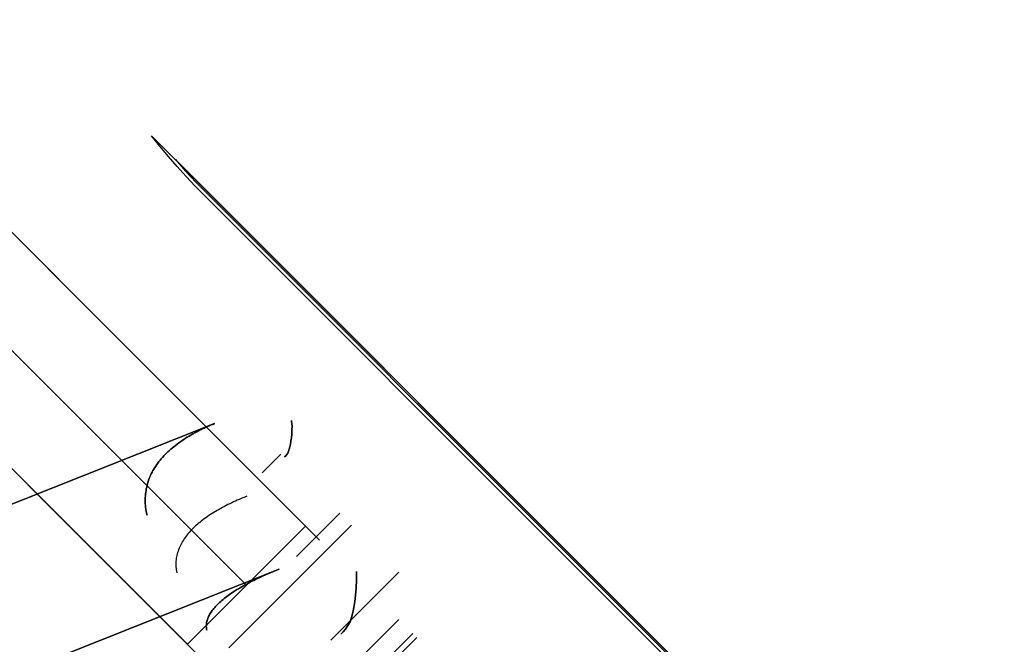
# Model space of a CAD drawing. Header units: millimetres. Extents: x -1690 to 192, y -898 to 54.
# Tile 237 of 256: x 127.46 to 136.31, y 5.27 to 10.88. Entities that reach past the tile are written whole.
import ezdxf

# ---------------------------------------------------------------- set-up
doc = ezdxf.new("R2010")
doc.units = ezdxf.units.MM
doc.header["$MEASUREMENT"] = 0
doc.layers.add('OVIDIO 186x93x72h', color=7, linetype='Continuous')

msp = doc.modelspace()

# ---------------------------------------------------------------- linework, layer by layer
at = {"layer": 'OVIDIO 186x93x72h', "extrusion": (-0.265507, 0.881208, -0.391124)}
for points in [[(-171.9453, 657.2521), (-126.3256, 598.032)], [(-126.3256, 598.032), (-171.9453, 657.2521)]]:
    msp.add_lwpolyline(points, dxfattribs=at)
at = {"layer": 'OVIDIO 186x93x72h', "extrusion": (-0.202852, -0.108979, 0.973126)}
for points in [[(41.4568, 164.8137), (41.4568, 325.4695)], [(41.4568, 325.4695), (41.4568, 164.8137)], [(41.7523, 325.4695), (41.7523, 164.8137)], [(42.0477, 325.4695), (42.0477, 164.8137)], [(42.0477, 164.8137), (42.0477, 325.4695)]]:
    msp.add_lwpolyline(points, dxfattribs=at)
at = {"layer": 'OVIDIO 186x93x72h', "extrusion": (-0.265352, 0.881274, -0.39108)}
for points in [[(-168.6492, 646.4297), (-124.3363, 588.8746)], [(-159.0074, 607.9249), (-117.1397, 553.5456)]]:
    msp.add_lwpolyline(points, dxfattribs=at)
at = {"layer": 'OVIDIO 186x93x72h', "extrusion": (-0.26556, 0.881185, -0.391139)}
for points in [[(-126.3484, 596.5921), (-172.6687, 656.7104)], [(-172.6687, 656.7104), (-126.3484, 596.5921)]]:
    msp.add_lwpolyline(points, dxfattribs=at)
at = {"layer": 'OVIDIO 186x93x72h', "extrusion": (-0.265352, 0.881275, -0.391079)}
for points in [[(-168.859, 654.3918), (-126.4753, 599.3423)], [(-126.4753, 599.3423), (-168.859, 654.3918)], [(-126.6541, 599.2043), (-169.0379, 654.254)], [(-169.0379, 654.254), (-126.6541, 599.2043)]]:
    msp.add_lwpolyline(points, dxfattribs=at)
at = {"layer": 'OVIDIO 186x93x72h', "extrusion": (-0.235702, -0.235702, 0.942809)}
for points in [[(95.6697, 268.8696), (95.6697, 377.9474)], [(96.6184, 377.9474), (96.6184, 268.8696)], [(94.3687, 365.6213), (94.3687, 260.2133)], [(98.5158, 268.8696), (98.5158, 377.9474)], [(99.4644, 377.9474), (99.4644, 268.8696)], [(93.592, 362.6119), (93.592, 258.0715)]]:
    msp.add_lwpolyline(points, dxfattribs=at)
at = {"layer": 'OVIDIO 186x93x72h', "extrusion": (-0.202866, -0.108989, 0.973122)}
for points in [[(42.4576, 251.4806), (42.4576, 308.8617)], [(42.4576, 308.8617), (42.4576, 251.4806)], [(43.1705, 251.4806), (43.1705, 308.8617)]]:
    msp.add_lwpolyline(points, dxfattribs=at)
at = {"layer": 'OVIDIO 186x93x72h', "extrusion": (-0.202863, -0.108986, 0.973123)}
for points in [[(43.8832, 251.4777), (43.8832, 308.8588)], [(43.8832, 308.8588), (43.8832, 251.4777)]]:
    msp.add_lwpolyline(points, dxfattribs=at)
at = {"layer": 'OVIDIO 186x93x72h', "extrusion": (-0.108979, -0.202852, 0.973126)}
for points in [[(144.8035, 270.7321), (144.8035, 110.0763)], [(144.8035, 110.0763), (144.8035, 270.7321)], [(145.099, 270.7321), (145.099, 110.0763)], [(145.3945, 110.0763), (145.3945, 270.7321)], [(145.3945, 270.7321), (145.3945, 110.0763)]]:
    msp.add_lwpolyline(points, dxfattribs=at)
at = {"layer": 'OVIDIO 186x93x72h', "extrusion": (0.881274, -0.265352, -0.39108)}
msp.add_lwpolyline([(31.6442, 615.7907), (73.5119, 670.1699)], dxfattribs=at)
at = {"layer": 'OVIDIO 186x93x72h', "extrusion": (-0.046296, -0.021464, 0.998697)}
for points in [[(39.9076, 79.4666), (39.9076, 179.9778)], [(41.3938, 78.4984), (41.3938, 179.8028)]]:
    msp.add_lwpolyline(points, dxfattribs=at)
at = {"layer": 'OVIDIO 186x93x72h', "extrusion": (0.999884, 0.000231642, -0.015217)}
for points in [[(17.0512, -0.8045), (6.9474, 662.86)], [(6.9474, 662.86), (17.0512, -0.8045)], [(7.5346, -0.6985), (0.0773, 489.1334)]]:
    msp.add_lwpolyline(points, dxfattribs=at)
at = {"layer": 'OVIDIO 186x93x72h', "extrusion": (0.000231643, 0.999884, 0.015217)}
for points in [[(-120.7614, -2.872), (-130.8647, 660.7619)], [(-130.8647, 660.7619), (-120.7614, -2.872)]]:
    msp.add_lwpolyline(points, dxfattribs=at)
at = {"layer": 'OVIDIO 186x93x72h', "extrusion": (0.000231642, 0.999884, 0.015217)}
for points in [[(-129.2771, 660.7861), (-119.1735, -2.8668)], [(-130.7769, 660.7632), (-120.6736, -2.8678)], [(-127.7323, -2.7578), (-135.1896, 487.0753)]]:
    msp.add_lwpolyline(points, dxfattribs=at)
at = {"layer": 'OVIDIO 186x93x72h'}
for points in [[(130.028, 6.3309), (120.7652, 15.5937)], [(120.7652, 15.5937), (130.028, 6.3309)], [(120.2349, 15.0634), (129.4977, 5.8006)], [(128.9673, 5.2702), (119.7045, 14.533)], [(119.7045, 14.533), (128.9673, 5.2702)], [(128.6454, 9.8349), (147.8155, -9.3353)], [(147.6021, -9.1219), (128.8588, 9.6214)], [(129.8057, 6.9775), (129.6389, 6.8107)], [(129.6389, 6.8107), (129.8057, 6.9775)], [(129.9474, 6.0588), (130.3359, 6.4473)], [(128.9673, 5.2702), (130.028, 6.3309)], [(130.028, 6.3309), (128.9673, 5.2702)], [(129.3396, 5.239), (130.4419, 6.3412)], [(130.2559, 5.3069), (130.8661, 5.9171)], [(130.8661, 5.9171), (130.2559, 5.3069)], [(130.9923, 5.3665), (129.9317, 4.3059)], [(129.9673, 4.2702), (131.028, 5.3309)]]:
    msp.add_lwpolyline(points, dxfattribs=at)
at = {"layer": 'OVIDIO 186x93x72h', "extrusion": (0.999884, 0.000231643, -0.015217)}
for points in [[(15.5657, -0.7884), (5.4625, 662.8374)], [(5.4625, 662.8374), (15.5657, -0.7884)], [(4.4021, 662.8212), (14.5053, -0.8045)], [(14.5053, -0.8045), (4.4021, 662.8212)]]:
    msp.add_lwpolyline(points, dxfattribs=at)
at = {"layer": 'OVIDIO 186x93x72h', "extrusion": (-0.021464, -0.046296, 0.998697)}
for points in [[(141.8248, 11.4438), (141.8248, 112.7465)], [(143.3107, 12.4076), (143.3107, 112.9207)]]:
    msp.add_lwpolyline(points, dxfattribs=at)
at = {"layer": 'OVIDIO 186x93x72h', "extrusion": (0.015219, -0.015219, 0.999768)}
for points in [[(120.7912, 15.5799), (130.1687, 6.2045)], [(119.7306, 14.5191), (129.1082, 5.1437)], [(119.7307, 14.5191), (119.7027, 14.5477), (119.6752, 14.5771), (119.6481, 14.6074), (119.6214, 14.6386), (119.5953, 14.6707), (119.5697, 14.7036), (119.5447, 14.7373), (119.5203, 14.7719), (119.4965, 14.8074), (119.4735, 14.8436), (119.4511, 14.8806), (119.4295, 14.9184), (119.4087, 14.957), (119.3888, 14.9963), (119.3697, 15.0363), (119.3514, 15.0769), (119.3342, 15.1183), (119.3178, 15.1602), (119.3025, 15.2027), (119.2882, 15.2458), (119.2749, 15.2894), (119.2627, 15.3335), (119.2516, 15.3781), (119.2415, 15.423), (119.2327, 15.4683), (119.2249, 15.5139), (119.2183, 15.5598), (119.2129, 15.6059), (119.2087, 15.6522), (119.2057, 15.6987), (119.2039, 15.7452), (119.2033, 15.7918), (119.2039, 15.8384), (119.2057, 15.885), (119.2087, 15.9314), (119.2129, 15.9777), (119.2183, 16.0239), (119.2249, 16.0698), (119.2326, 16.1154), (119.2415, 16.1607), (119.2515, 16.2056), (119.2626, 16.2502), (119.2748, 16.2942), (119.288, 16.3379), (119.3024, 16.381), (119.3177, 16.4235), (119.334, 16.4654), (119.3513, 16.5068), (119.3695, 16.5474), (119.3886, 16.5874), (119.4085, 16.6267), (119.4293, 16.6653), (119.4509, 16.7031), (119.4732, 16.7401), (119.4963, 16.7764), (119.52, 16.8118), (119.5444, 16.8464), (119.5694, 16.8802), (119.595, 16.9131), (119.6212, 16.9452), (119.6478, 16.9764), (119.6749, 17.0067), (119.7024, 17.0361), (119.7304, 17.0647)], [(119.7304, 17.0647), (119.7024, 17.0361), (119.6749, 17.0067), (119.6478, 16.9764), (119.6212, 16.9452), (119.595, 16.9131), (119.5694, 16.8802), (119.5444, 16.8464), (119.52, 16.8118), (119.4963, 16.7764), (119.4732, 16.7401), (119.4509, 16.7031), (119.4293, 16.6653), (119.4085, 16.6267), (119.3886, 16.5874), (119.3695, 16.5474), (119.3513, 16.5068), (119.334, 16.4654), (119.3177, 16.4235), (119.3024, 16.381), (119.288, 16.3379), (119.2748, 16.2942), (119.2626, 16.2502), (119.2515, 16.2056), (119.2415, 16.1607), (119.2326, 16.1154), (119.2249, 16.0698), (119.2183, 16.0239), (119.2129, 15.9777), (119.2087, 15.9314), (119.2057, 15.885), (119.2039, 15.8384), (119.2033, 15.7918), (119.2039, 15.7452), (119.2057, 15.6987), (119.2087, 15.6522), (119.2129, 15.6059), (119.2183, 15.5598), (119.2249, 15.5139), (119.2327, 15.4683), (119.2415, 15.423), (119.2516, 15.3781), (119.2627, 15.3335), (119.2749, 15.2894), (119.2882, 15.2458), (119.3025, 15.2027), (119.3178, 15.1602), (119.3342, 15.1183), (119.3514, 15.0769), (119.3697, 15.0363), (119.3888, 14.9963), (119.4087, 14.957), (119.4295, 14.9184), (119.4511, 14.8806), (119.4735, 14.8436), (119.4965, 14.8074), (119.5203, 14.7719), (119.5447, 14.7373), (119.5697, 14.7036), (119.5953, 14.6707), (119.6214, 14.6386), (119.6481, 14.6074), (119.6752, 14.5771), (119.7027, 14.5477), (119.7307, 14.5191)], [(120.7911, 16.0042), (119.7304, 17.0647)], [(119.7304, 17.0647), (120.7911, 16.0042)], [(120.4777, 15.6907), (119.7678, 16.4004)], [(120.367, 15.1556), (119.2646, 16.2577)], [(120.7911, 16.0042), (120.7865, 15.9994), (120.7819, 15.9945), (120.7774, 15.9894), (120.7729, 15.9842), (120.7686, 15.9789), (120.7643, 15.9734), (120.7602, 15.9678), (120.7561, 15.962), (120.7521, 15.9561), (120.7483, 15.9501), (120.7446, 15.9439), (120.741, 15.9376), (120.7375, 15.9312), (120.7342, 15.9246), (120.731, 15.9179), (120.728, 15.9112), (120.7251, 15.9043), (120.7224, 15.8973), (120.7198, 15.8902), (120.7174, 15.883), (120.7152, 15.8757), (120.7132, 15.8684), (120.7113, 15.861), (120.7097, 15.8535), (120.7082, 15.8459), (120.7069, 15.8383), (120.7058, 15.8307), (120.7049, 15.823), (120.7042, 15.8153), (120.7037, 15.8075), (120.7034, 15.7998), (120.7033, 15.792), (120.7034, 15.7842), (120.7037, 15.7765), (120.7042, 15.7687), (120.7049, 15.761), (120.7058, 15.7533), (120.7069, 15.7457), (120.7082, 15.7381), (120.7097, 15.7305), (120.7113, 15.7231), (120.7132, 15.7156), (120.7152, 15.7083), (120.7174, 15.701), (120.7198, 15.6938), (120.7224, 15.6867), (120.7251, 15.6798), (120.728, 15.6729), (120.731, 15.6661), (120.7342, 15.6594), (120.7375, 15.6529), (120.741, 15.6464), (120.7446, 15.6401), (120.7483, 15.634), (120.7522, 15.6279), (120.7561, 15.622), (120.7602, 15.6163), (120.7644, 15.6106), (120.7686, 15.6052), (120.773, 15.5998), (120.7774, 15.5946), (120.7819, 15.5896), (120.7865, 15.5847), (120.7912, 15.5799)], [(120.7912, 15.5799), (120.7865, 15.5847), (120.7819, 15.5896), (120.7774, 15.5946), (120.773, 15.5998), (120.7686, 15.6052), (120.7644, 15.6106), (120.7602, 15.6163), (120.7561, 15.622), (120.7522, 15.6279), (120.7483, 15.634), (120.7446, 15.6401), (120.741, 15.6464), (120.7375, 15.6529), (120.7342, 15.6594), (120.731, 15.6661), (120.728, 15.6729), (120.7251, 15.6798), (120.7224, 15.6867), (120.7198, 15.6938), (120.7174, 15.701), (120.7152, 15.7083), (120.7132, 15.7156), (120.7113, 15.7231), (120.7097, 15.7305), (120.7082, 15.7381), (120.7069, 15.7457), (120.7058, 15.7533), (120.7049, 15.761), (120.7042, 15.7687), (120.7037, 15.7765), (120.7034, 15.7842), (120.7033, 15.792), (120.7034, 15.7998), (120.7037, 15.8075), (120.7042, 15.8153), (120.7049, 15.823), (120.7058, 15.8307), (120.7069, 15.8383), (120.7082, 15.8459), (120.7097, 15.8535), (120.7113, 15.861), (120.7132, 15.8684), (120.7152, 15.8757), (120.7174, 15.883), (120.7198, 15.8902), (120.7224, 15.8973), (120.7251, 15.9043), (120.728, 15.9112), (120.731, 15.9179), (120.7342, 15.9246), (120.7375, 15.9312), (120.741, 15.9376), (120.7446, 15.9439), (120.7483, 15.9501), (120.7521, 15.9561), (120.7561, 15.962), (120.7602, 15.9678), (120.7643, 15.9734), (120.7686, 15.9789), (120.7729, 15.9842), (120.7774, 15.9894), (120.7819, 15.9945), (120.7865, 15.9994), (120.7911, 16.0042)], [(120.7912, 15.5799), (121.0439, 15.3273)], [(121.0439, 15.3273), (120.7912, 15.5799)]]:
    msp.add_lwpolyline(points, dxfattribs=at)
at = {"layer": 'OVIDIO 186x93x72h', "extrusion": (-0.386908, 0.871231, -0.302091)}
for points in [[(-121.6768, 619.3785), (-121.679, 619.3964), (-121.6807, 619.4143), (-121.682, 619.4324), (-121.6829, 619.4506), (-121.6833, 619.4689), (-121.6833, 619.4872), (-121.6828, 619.5056), (-121.6819, 619.524), (-121.6806, 619.5424), (-121.6787, 619.5608), (-121.6764, 619.5793), (-121.6737, 619.5976), (-121.6705, 619.616), (-121.6668, 619.6342), (-121.6627, 619.6524), (-121.6581, 619.6705), (-121.6531, 619.6884), (-121.6476, 619.7062), (-121.6417, 619.7239), (-121.6354, 619.7414), (-121.6286, 619.7587), (-121.6214, 619.7758), (-121.6138, 619.7927), (-121.6059, 619.8094), (-121.5975, 619.8258), (-121.5887, 619.842), (-121.5796, 619.8579), (-121.5701, 619.8735), (-121.5603, 619.8888), (-121.5502, 619.9038), (-121.5397, 619.9186), (-121.529, 619.933), (-121.5179, 619.9471), (-121.5064, 619.961), (-121.4945, 619.9747), (-121.4823, 619.9882), (-121.4697, 620.0014), (-121.4567, 620.0143), (-121.4433, 620.027), (-121.4297, 620.0394), (-121.4157, 620.0514), (-121.4013, 620.0631), (-121.3867, 620.0745), (-121.3717, 620.0855), (-121.3565, 620.0962), (-121.341, 620.1065), (-121.3252, 620.1164), (-121.3092, 620.126), (-121.2929, 620.1351), (-121.2764, 620.1438), (-121.2598, 620.1521), (-121.2429, 620.16), (-121.2259, 620.1674), (-121.2087, 620.1744), (-121.1914, 620.181), (-121.1739, 620.1871), (-121.1564, 620.1928), (-121.1388, 620.198), (-121.1211, 620.2028), (-121.1033, 620.2071), (-121.0856, 620.211), (-121.0678, 620.2145), (-121.0499, 620.2175), (-121.0322, 620.22)], [(-121.0322, 620.22), (-121.0499, 620.2175), (-121.0678, 620.2145), (-121.0856, 620.211), (-121.1033, 620.2071), (-121.1211, 620.2028), (-121.1388, 620.198), (-121.1564, 620.1928), (-121.1739, 620.1871), (-121.1914, 620.181), (-121.2087, 620.1744), (-121.2259, 620.1674), (-121.2429, 620.16), (-121.2598, 620.1521), (-121.2764, 620.1438), (-121.2929, 620.1351), (-121.3092, 620.126), (-121.3252, 620.1164), (-121.341, 620.1065), (-121.3565, 620.0962), (-121.3717, 620.0855), (-121.3867, 620.0745), (-121.4013, 620.0631), (-121.4157, 620.0514), (-121.4297, 620.0394), (-121.4433, 620.027), (-121.4567, 620.0143), (-121.4697, 620.0014), (-121.4823, 619.9882), (-121.4945, 619.9747), (-121.5064, 619.961), (-121.5179, 619.9471), (-121.529, 619.933), (-121.5397, 619.9186), (-121.5502, 619.9038), (-121.5603, 619.8888), (-121.5701, 619.8735), (-121.5796, 619.8579), (-121.5887, 619.842), (-121.5975, 619.8258), (-121.6059, 619.8094), (-121.6138, 619.7927), (-121.6214, 619.7758), (-121.6286, 619.7587), (-121.6354, 619.7414), (-121.6417, 619.7239), (-121.6476, 619.7062), (-121.6531, 619.6884), (-121.6581, 619.6705), (-121.6627, 619.6524), (-121.6668, 619.6342), (-121.6705, 619.616), (-121.6737, 619.5976), (-121.6764, 619.5793), (-121.6787, 619.5608), (-121.6806, 619.5424), (-121.6819, 619.524), (-121.6828, 619.5056), (-121.6833, 619.4872), (-121.6833, 619.4689), (-121.6829, 619.4506), (-121.682, 619.4324), (-121.6807, 619.4143), (-121.679, 619.3964), (-121.6768, 619.3785)]]:
    msp.add_lwpolyline(points, dxfattribs=at)
at = {"layer": 'OVIDIO 186x93x72h', "extrusion": (-0.12261, 0.276089, 0.953279)}
for points in [[(-121.5295, 244.6057), (-121.5295, 246.1057)], [(-121.6767, 244.606), (-121.6767, 246.106)], [(-121.6767, 246.106), (-121.6767, 244.606)], [(-121.6676, 246.1057), (-121.6676, 244.6057)], [(-121.0321, 244.6057), (-121.0321, 246.1057)], [(-121.0321, 246.1057), (-121.0321, 244.6057)], [(-120.0582, 247.5103), (-120.0582, 245.1875)]]:
    msp.add_lwpolyline(points, dxfattribs=at)
at = {"layer": 'OVIDIO 186x93x72h', "extrusion": (-0.122517, 0.275969, 0.953326)}
for points in [[(-121.666, 245.9961), (-121.666, 244.4961)], [(-121.666, 244.4961), (-121.666, 245.9961)]]:
    msp.add_lwpolyline(points, dxfattribs=at)
at = {"layer": 'OVIDIO 186x93x72h', "extrusion": (0.923255, 0.345247, -0.168535)}
msp.add_lwpolyline([(-39.9625, 676.7288), (-38.595, 676.1125)], dxfattribs=at)
at = {"layer": 'OVIDIO 186x93x72h', "extrusion": (-0.007645, 0.997294, -0.073113)}
for points in [[(-129.6873, 659.6176), (-129.8895, 661.5466)], [(-129.8895, 661.5466), (-129.6873, 659.6176)]]:
    msp.add_lwpolyline(points, dxfattribs=at)
at = {"layer": 'OVIDIO 186x93x72h', "extrusion": (0.962875, 0.23831, 0.126807)}
for points in [[(-26.11, 640.4864), (-24.4444, 641.3397)], [(-24.4444, 641.3397), (-26.11, 640.4864)]]:
    msp.add_lwpolyline(points, dxfattribs=at)
at = {"layer": 'OVIDIO 186x93x72h', "extrusion": (-0.12261, 0.276068, 0.953286)}
for points in [[(-121.486, 246.0123), (-121.486, 244.4208)], [(-121.3306, 245.6195), (-121.3306, 244.0772)]]:
    msp.add_lwpolyline(points, dxfattribs=at)
at = {"layer": 'OVIDIO 186x93x72h', "extrusion": (0.007538, -0.018371, 0.999803)}
for points in [[(122.5197, -29.7795), (122.5197, -31.4053)], [(122.5197, -31.4053), (122.5197, -29.7795)]]:
    msp.add_lwpolyline(points, dxfattribs=at)
at = {"layer": 'OVIDIO 186x93x72h', "extrusion": (-0.38691, 0.871231, -0.30209)}
msp.add_lwpolyline([(-121.6783, 619.3781), (-121.6805, 619.396), (-121.6822, 619.4141), (-121.6835, 619.4322), (-121.6844, 619.4505), (-121.6848, 619.4689), (-121.6848, 619.4873), (-121.6843, 619.5057), (-121.6833, 619.5242), (-121.6819, 619.5427), (-121.6801, 619.5612), (-121.6777, 619.5797), (-121.6749, 619.5982), (-121.6717, 619.6165), (-121.668, 619.6349), (-121.6638, 619.6531), (-121.6592, 619.6712), (-121.6541, 619.6892), (-121.6486, 619.707), (-121.6426, 619.7247), (-121.6363, 619.7422), (-121.6295, 619.7596), (-121.6222, 619.7767), (-121.6146, 619.7936), (-121.6066, 619.8103), (-121.5982, 619.8267), (-121.5894, 619.8429), (-121.5802, 619.8588), (-121.5707, 619.8744), (-121.5609, 619.8897), (-121.5507, 619.9047), (-121.5402, 619.9194), (-121.5295, 619.9338), (-121.5184, 619.9479), (-121.5069, 619.9618), (-121.495, 619.9754), (-121.4828, 619.9888), (-121.4702, 620.002), (-121.4572, 620.0149), (-121.4439, 620.0275), (-121.4302, 620.0398), (-121.4162, 620.0519), (-121.4019, 620.0636), (-121.3872, 620.0749), (-121.3723, 620.086), (-121.357, 620.0966), (-121.3415, 620.1069), (-121.3257, 620.1168), (-121.3097, 620.1263), (-121.2934, 620.1354), (-121.2769, 620.1442), (-121.2602, 620.1525), (-121.2434, 620.1603), (-121.2263, 620.1678), (-121.2091, 620.1748), (-121.1918, 620.1813), (-121.1743, 620.1875), (-121.1567, 620.1932), (-121.139, 620.1984), (-121.1213, 620.2032), (-121.1035, 620.2075), (-121.0857, 620.2114), (-121.0678, 620.2148), (-121.0499, 620.2178), (-121.0321, 620.2204)], dxfattribs=at)
at = {"layer": 'OVIDIO 186x93x72h', "extrusion": (0.999995, 0.000993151, 0.002876)}
for points in [[(6.5222, 664.0029), (5.8207, 661.9715)], [(6.3514, 662.2556), (5.7682, 660.5667)]]:
    msp.add_lwpolyline(points, dxfattribs=at)
at = {"layer": 'OVIDIO 186x93x72h', "extrusion": (0.999995, 0.000995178, 0.002882)}
for points in [[(6.4986, 664.1827), (6.4454, 664.0286)], [(5.2969, 664.7871), (4.6233, 662.8363)]]:
    msp.add_lwpolyline(points, dxfattribs=at)
at = {"layer": 'OVIDIO 186x93x72h', "extrusion": (0.922113, 0.366639, -0.123629)}
for points in [[(-44.6175, 673.2194), (-44.5188, 673.1954), (-44.4185, 673.1746), (-44.3167, 673.1571), (-44.2134, 673.143), (-44.1614, 673.1372), (-44.109, 673.1324), (-44.0563, 673.1285), (-44.0035, 673.1254), (-43.9504, 673.1234), (-43.8971, 673.1222), (-43.8436, 673.122), (-43.79, 673.1227), (-43.7363, 673.1245), (-43.6825, 673.1271), (-43.6286, 673.1308), (-43.5747, 673.1354), (-43.5208, 673.1411), (-43.4669, 673.1477), (-43.413, 673.1553), (-43.3592, 673.1639), (-43.3055, 673.1734), (-43.2519, 673.184), (-43.1984, 673.1956), (-43.1451, 673.2081), (-43.0921, 673.2216), (-43.0392, 673.2361), (-42.9866, 673.2516), (-42.9343, 673.268), (-42.8823, 673.2853), (-42.8307, 673.3037), (-42.7794, 673.3229), (-42.7285, 673.3431), (-42.678, 673.3642), (-42.6279, 673.3861), (-42.5783, 673.409), (-42.5292, 673.4327), (-42.4805, 673.4573), (-42.4324, 673.4828), (-42.3849, 673.509), (-42.3379, 673.5361), (-42.2915, 673.564), (-42.2457, 673.5926), (-42.2006, 673.622), (-42.156, 673.6521), (-42.1122, 673.6829), (-42.069, 673.7144), (-42.0265, 673.7466), (-41.9847, 673.7794), (-41.9437, 673.8129), (-41.9033, 673.8469), (-41.8638, 673.8815), (-41.8249, 673.9167), (-41.7496, 673.9887), (-41.6773, 674.0626), (-41.6083, 674.1383), (-41.5425, 674.2156)], [(-41.5425, 674.2156), (-41.6083, 674.1383), (-41.6773, 674.0626), (-41.7496, 673.9887), (-41.8249, 673.9167), (-41.8638, 673.8815), (-41.9033, 673.8469), (-41.9437, 673.8129), (-41.9847, 673.7794), (-42.0265, 673.7466), (-42.069, 673.7144), (-42.1122, 673.6829), (-42.156, 673.6521), (-42.2006, 673.622), (-42.2457, 673.5926), (-42.2915, 673.564), (-42.3379, 673.5361), (-42.3849, 673.509), (-42.4324, 673.4828), (-42.4805, 673.4573), (-42.5292, 673.4327), (-42.5783, 673.409), (-42.6279, 673.3861), (-42.678, 673.3642), (-42.7285, 673.3431), (-42.7794, 673.3229), (-42.8307, 673.3037), (-42.8823, 673.2853), (-42.9343, 673.268), (-42.9866, 673.2516), (-43.0392, 673.2361), (-43.0921, 673.2216), (-43.1451, 673.2081), (-43.1984, 673.1956), (-43.2519, 673.184), (-43.3055, 673.1734), (-43.3592, 673.1639), (-43.413, 673.1553), (-43.4669, 673.1477), (-43.5208, 673.1411), (-43.5747, 673.1354), (-43.6286, 673.1308), (-43.6825, 673.1271), (-43.7363, 673.1245), (-43.79, 673.1227), (-43.8436, 673.122), (-43.8971, 673.1222), (-43.9504, 673.1234), (-44.0035, 673.1254), (-44.0563, 673.1285), (-44.109, 673.1324), (-44.1614, 673.1372), (-44.2134, 673.143), (-44.3167, 673.1571), (-44.4185, 673.1746), (-44.5188, 673.1954), (-44.6175, 673.2194)], [(-44.2382, 674.6707), (-44.1889, 674.6587), (-44.1387, 674.6483), (-44.0878, 674.6395), (-44.0362, 674.6325), (-44.0101, 674.6296), (-43.9839, 674.6272), (-43.9576, 674.6252), (-43.9312, 674.6237), (-43.9046, 674.6227), (-43.878, 674.6221), (-43.8513, 674.622), (-43.8245, 674.6224), (-43.7976, 674.6232), (-43.7707, 674.6246), (-43.7438, 674.6264), (-43.7168, 674.6287), (-43.6898, 674.6315), (-43.6629, 674.6348), (-43.6359, 674.6386), (-43.609, 674.6429), (-43.5822, 674.6477), (-43.5554, 674.653), (-43.5287, 674.6588), (-43.502, 674.665), (-43.4755, 674.6718), (-43.4491, 674.679), (-43.4228, 674.6868), (-43.3966, 674.695), (-43.3706, 674.7036), (-43.3448, 674.7128), (-43.3191, 674.7224), (-43.2937, 674.7325), (-43.2684, 674.7431), (-43.2434, 674.754), (-43.2186, 674.7655), (-43.194, 674.7774), (-43.1697, 674.7897), (-43.1457, 674.8024), (-43.1219, 674.8155), (-43.0984, 674.829), (-43.0752, 674.843), (-43.0523, 674.8573), (-43.0297, 674.872), (-43.0075, 674.887), (-42.9855, 674.9024), (-42.9639, 674.9182), (-42.9427, 674.9343), (-42.9218, 674.9507), (-42.9013, 674.9674), (-42.8811, 674.9844), (-42.8613, 675.0018), (-42.8419, 675.0193), (-42.8042, 675.0553), (-42.7681, 675.0923), (-42.7336, 675.1301), (-42.7007, 675.1688)], [(-42.7007, 675.1688), (-42.7336, 675.1301), (-42.7681, 675.0923), (-42.8042, 675.0553), (-42.8419, 675.0193), (-42.8613, 675.0018), (-42.8811, 674.9844), (-42.9013, 674.9674), (-42.9218, 674.9507), (-42.9427, 674.9343), (-42.9639, 674.9182), (-42.9855, 674.9024), (-43.0075, 674.887), (-43.0297, 674.872), (-43.0523, 674.8573), (-43.0752, 674.843), (-43.0984, 674.829), (-43.1219, 674.8155), (-43.1457, 674.8024), (-43.1697, 674.7897), (-43.194, 674.7774), (-43.2186, 674.7655), (-43.2434, 674.754), (-43.2684, 674.7431), (-43.2937, 674.7325), (-43.3191, 674.7224), (-43.3448, 674.7128), (-43.3706, 674.7036), (-43.3966, 674.695), (-43.4228, 674.6868), (-43.4491, 674.679), (-43.4755, 674.6718), (-43.502, 674.665), (-43.5287, 674.6588), (-43.5554, 674.653), (-43.5822, 674.6477), (-43.609, 674.6429), (-43.6359, 674.6386), (-43.6629, 674.6348), (-43.6898, 674.6315), (-43.7168, 674.6287), (-43.7438, 674.6264), (-43.7707, 674.6246), (-43.7976, 674.6232), (-43.8245, 674.6224), (-43.8513, 674.622), (-43.878, 674.6221), (-43.9046, 674.6227), (-43.9312, 674.6237), (-43.9576, 674.6252), (-43.9839, 674.6272), (-44.0101, 674.6296), (-44.0362, 674.6325), (-44.0878, 674.6395), (-44.1387, 674.6483), (-44.1889, 674.6587), (-44.2382, 674.6707)]]:
    msp.add_lwpolyline(points, dxfattribs=at)
at = {"layer": 'OVIDIO 186x93x72h', "extrusion": (0.933612, 0.264208, -0.241996)}
for points in [[(-28.8338, 674.8696), (-29.9738, 675.8445)], [(-29.9738, 675.8445), (-28.8338, 674.8696)], [(-29.0542, 675.0581), (-28.8338, 674.8696)]]:
    msp.add_lwpolyline(points, dxfattribs=at)
at = {"layer": 'OVIDIO 186x93x72h', "extrusion": (0.707107, 0.707107, 0)}
for points in [[(-89.4671, -0.6264), (-89.4666, -0.6708), (-89.4651, -0.7156), (-89.4626, -0.7607), (-89.459, -0.8061), (-89.4543, -0.8518), (-89.4486, -0.8978), (-89.4417, -0.944), (-89.4337, -0.9903), (-89.4245, -1.0368), (-89.4142, -1.0834), (-89.4026, -1.1301), (-89.3899, -1.1767), (-89.3759, -1.2234), (-89.3607, -1.2699), (-89.3443, -1.3163), (-89.3267, -1.3626), (-89.3078, -1.4087), (-89.2876, -1.4544), (-89.2663, -1.4999), (-89.2436, -1.545), (-89.2198, -1.5897), (-89.1948, -1.6339), (-89.1685, -1.6777), (-89.1411, -1.7208), (-89.1125, -1.7634), (-89.0827, -1.8053), (-89.0518, -1.8465), (-89.0198, -1.887), (-88.9867, -1.9267), (-88.9526, -1.9656), (-88.9174, -2.0036), (-88.8813, -2.0406), (-88.8442, -2.0768), (-88.8062, -2.1119), (-88.7674, -2.146), (-88.7277, -2.1791), (-88.6872, -2.2111), (-88.646, -2.242), (-88.6041, -2.2718), (-88.5615, -2.3004), (-88.5183, -2.3279), (-88.4746, -2.3541), (-88.4304, -2.3792), (-88.3857, -2.403), (-88.3406, -2.4256), (-88.2951, -2.447), (-88.2493, -2.4671), (-88.2033, -2.486), (-88.157, -2.5036), (-88.1106, -2.5201), (-88.064, -2.5353), (-88.0174, -2.5492), (-87.9707, -2.562), (-87.9241, -2.5735), (-87.8775, -2.5839), (-87.831, -2.593), (-87.7846, -2.601), (-87.7385, -2.6079), (-87.6925, -2.6137), (-87.6468, -2.6183), (-87.6014, -2.6219), (-87.5562, -2.6244), (-87.5115, -2.6259), (-87.4671, -2.6264)], [(-87.4671, -2.6264), (-87.5115, -2.6259), (-87.5562, -2.6244), (-87.6014, -2.6219), (-87.6468, -2.6183), (-87.6925, -2.6137), (-87.7385, -2.6079), (-87.7846, -2.601), (-87.831, -2.593), (-87.8775, -2.5839), (-87.9241, -2.5735), (-87.9707, -2.562), (-88.0174, -2.5492), (-88.064, -2.5353), (-88.1106, -2.5201), (-88.157, -2.5036), (-88.2033, -2.486), (-88.2493, -2.4671), (-88.2951, -2.447), (-88.3406, -2.4256), (-88.3857, -2.403), (-88.4304, -2.3792), (-88.4746, -2.3541), (-88.5183, -2.3279), (-88.5615, -2.3004), (-88.6041, -2.2718), (-88.646, -2.242), (-88.6872, -2.2111), (-88.7277, -2.1791), (-88.7674, -2.146), (-88.8062, -2.1119), (-88.8442, -2.0768), (-88.8813, -2.0406), (-88.9174, -2.0036), (-88.9526, -1.9656), (-88.9867, -1.9267), (-89.0198, -1.887), (-89.0518, -1.8465), (-89.0827, -1.8053), (-89.1125, -1.7634), (-89.1411, -1.7208), (-89.1685, -1.6777), (-89.1948, -1.6339), (-89.2198, -1.5897), (-89.2436, -1.545), (-89.2663, -1.4999), (-89.2876, -1.4544), (-89.3078, -1.4087), (-89.3267, -1.3626), (-89.3443, -1.3163), (-89.3607, -1.2699), (-89.3759, -1.2234), (-89.3899, -1.1767), (-89.4026, -1.1301), (-89.4142, -1.0834), (-89.4245, -1.0368), (-89.4337, -0.9903), (-89.4417, -0.944), (-89.4486, -0.8978), (-89.4543, -0.8518), (-89.459, -0.8061), (-89.4626, -0.7607), (-89.4651, -0.7156), (-89.4666, -0.6708), (-89.4671, -0.6264)], [(-89.4671, -0.6264), (-89.4665, -0.6765), (-89.4646, -0.7267), (-89.4614, -0.7769), (-89.457, -0.827), (-89.4513, -0.8771), (-89.4444, -0.927), (-89.4362, -0.9767), (-89.4267, -1.0262), (-89.416, -1.0754), (-89.4041, -1.1243), (-89.391, -1.1729), (-89.3767, -1.221), (-89.3612, -1.2687), (-89.3445, -1.3158), (-89.3267, -1.3625), (-89.3078, -1.4085), (-89.2879, -1.4539), (-89.2668, -1.4987), (-89.2448, -1.5428), (-89.2218, -1.5861), (-89.1978, -1.6288), (-89.1729, -1.6706), (-89.1471, -1.7116), (-89.1204, -1.7518), (-89.093, -1.7911), (-89.0648, -1.8295), (-89.0358, -1.867), (-89.0061, -1.9036), (-88.9758, -1.9393), (-88.9449, -1.9741), (-88.9134, -2.0078), (-88.8813, -2.0406), (-88.8485, -2.0727), (-88.8147, -2.1042), (-88.78, -2.1352), (-88.7443, -2.1655), (-88.7077, -2.1951), (-88.6702, -2.2241), (-88.6317, -2.2523), (-88.5924, -2.2798), (-88.5522, -2.3064), (-88.5112, -2.3322), (-88.4694, -2.3571), (-88.4268, -2.3811), (-88.3834, -2.4041), (-88.3394, -2.4262), (-88.2946, -2.4472), (-88.2492, -2.4672), (-88.2031, -2.4861), (-88.1565, -2.5038), (-88.1093, -2.5205), (-88.0617, -2.536), (-88.0135, -2.5503), (-87.965, -2.5634), (-87.9161, -2.5754), (-87.8669, -2.5861), (-87.8174, -2.5955), (-87.7676, -2.6037), (-87.7177, -2.6107), (-87.6677, -2.6163), (-87.6175, -2.6208), (-87.5674, -2.6239), (-87.5172, -2.6258), (-87.4671, -2.6264)], [(-89.4671, -0.6264), (-89.4666, -0.6708), (-89.4651, -0.7156), (-89.4626, -0.7607), (-89.459, -0.8061), (-89.4543, -0.8518), (-89.4486, -0.8978), (-89.4417, -0.944), (-89.4337, -0.9903), (-89.4245, -1.0368), (-89.4142, -1.0834), (-89.4026, -1.1301), (-89.3899, -1.1767), (-89.3759, -1.2234), (-89.3607, -1.2699), (-89.3443, -1.3163), (-89.3267, -1.3626), (-89.3078, -1.4087), (-89.2876, -1.4544), (-89.2663, -1.4999), (-89.2436, -1.545), (-89.2198, -1.5897), (-89.1948, -1.6339), (-89.1685, -1.6777), (-89.1411, -1.7208), (-89.1125, -1.7634), (-89.0827, -1.8053), (-89.0518, -1.8465), (-89.0198, -1.887), (-88.9867, -1.9267), (-88.9526, -1.9656), (-88.9174, -2.0036), (-88.8813, -2.0406), (-88.8442, -2.0768), (-88.8062, -2.1119), (-88.7674, -2.146), (-88.7277, -2.1791), (-88.6872, -2.2111), (-88.646, -2.242), (-88.6041, -2.2718), (-88.5615, -2.3004), (-88.5183, -2.3279), (-88.4746, -2.3541), (-88.4304, -2.3792), (-88.3857, -2.403), (-88.3406, -2.4256), (-88.2951, -2.447), (-88.2493, -2.4671), (-88.2033, -2.486), (-88.157, -2.5036), (-88.1106, -2.5201), (-88.064, -2.5353), (-88.0174, -2.5492), (-87.9707, -2.562), (-87.9241, -2.5735), (-87.8775, -2.5839), (-87.831, -2.593), (-87.7846, -2.601), (-87.7385, -2.6079), (-87.6925, -2.6137), (-87.6468, -2.6183), (-87.6014, -2.6219), (-87.5562, -2.6244), (-87.5115, -2.6259), (-87.4671, -2.6264)], [(-87.4671, -2.6264), (-87.5115, -2.6259), (-87.5562, -2.6244), (-87.6014, -2.6219), (-87.6468, -2.6183), (-87.6925, -2.6137), (-87.7385, -2.6079), (-87.7846, -2.601), (-87.831, -2.593), (-87.8775, -2.5839), (-87.9241, -2.5735), (-87.9707, -2.562), (-88.0174, -2.5492), (-88.064, -2.5353), (-88.1106, -2.5201), (-88.157, -2.5036), (-88.2033, -2.486), (-88.2493, -2.4671), (-88.2951, -2.447), (-88.3406, -2.4256), (-88.3857, -2.403), (-88.4304, -2.3792), (-88.4746, -2.3541), (-88.5183, -2.3279), (-88.5615, -2.3004), (-88.6041, -2.2718), (-88.646, -2.242), (-88.6872, -2.2111), (-88.7277, -2.1791), (-88.7674, -2.146), (-88.8062, -2.1119), (-88.8442, -2.0768), (-88.8813, -2.0406), (-88.9174, -2.0036), (-88.9526, -1.9656), (-88.9867, -1.9267), (-89.0198, -1.887), (-89.0518, -1.8465), (-89.0827, -1.8053), (-89.1125, -1.7634), (-89.1411, -1.7208), (-89.1685, -1.6777), (-89.1948, -1.6339), (-89.2198, -1.5897), (-89.2436, -1.545), (-89.2663, -1.4999), (-89.2876, -1.4544), (-89.3078, -1.4087), (-89.3267, -1.3626), (-89.3443, -1.3163), (-89.3607, -1.2699), (-89.3759, -1.2234), (-89.3899, -1.1767), (-89.4026, -1.1301), (-89.4142, -1.0834), (-89.4245, -1.0368), (-89.4337, -0.9903), (-89.4417, -0.944), (-89.4486, -0.8978), (-89.4543, -0.8518), (-89.459, -0.8061), (-89.4626, -0.7607), (-89.4651, -0.7156), (-89.4666, -0.6708), (-89.4671, -0.6264)]]:
    msp.add_lwpolyline(points, dxfattribs=at)
at = {"layer": 'OVIDIO 186x93x72h', "extrusion": (-0.386909, 0.871231, -0.302091)}
for points in [[(-121.0322, 620.2201), (-121.0499, 620.2175), (-121.0677, 620.2145), (-121.0855, 620.2111), (-121.1033, 620.2072), (-121.1211, 620.2029), (-121.1388, 620.1981), (-121.1564, 620.1928), (-121.1739, 620.1872), (-121.1914, 620.181), (-121.2087, 620.1745), (-121.2259, 620.1675), (-121.2429, 620.16), (-121.2597, 620.1522), (-121.2764, 620.1439), (-121.2929, 620.1351), (-121.3092, 620.126), (-121.3252, 620.1165), (-121.3409, 620.1066), (-121.3565, 620.0963), (-121.3717, 620.0856), (-121.3867, 620.0746), (-121.4013, 620.0632), (-121.4156, 620.0515), (-121.4297, 620.0394), (-121.4433, 620.0271), (-121.4567, 620.0144), (-121.4697, 620.0015), (-121.4823, 619.9882), (-121.4945, 619.9748), (-121.5064, 619.9611), (-121.5179, 619.9472), (-121.529, 619.933), (-121.5397, 619.9186), (-121.5502, 619.9039), (-121.5603, 619.8889), (-121.5701, 619.8735), (-121.5796, 619.8579), (-121.5887, 619.842), (-121.5975, 619.8258), (-121.6058, 619.8094), (-121.6138, 619.7928), (-121.6214, 619.7759), (-121.6286, 619.7588), (-121.6354, 619.7414), (-121.6417, 619.7239), (-121.6476, 619.7063), (-121.6531, 619.6885), (-121.6581, 619.6705), (-121.6627, 619.6525), (-121.6668, 619.6343), (-121.6705, 619.616), (-121.6737, 619.5977), (-121.6764, 619.5793), (-121.6787, 619.5609), (-121.6805, 619.5425), (-121.6819, 619.524), (-121.6828, 619.5056), (-121.6833, 619.4873), (-121.6833, 619.4689), (-121.6829, 619.4507), (-121.682, 619.4325), (-121.6807, 619.4144), (-121.6789, 619.3964), (-121.6768, 619.3786)], [(-121.6768, 619.3786), (-121.6789, 619.3964), (-121.6807, 619.4144), (-121.682, 619.4325), (-121.6829, 619.4507), (-121.6833, 619.4689), (-121.6833, 619.4873), (-121.6828, 619.5056), (-121.6819, 619.524), (-121.6805, 619.5425), (-121.6787, 619.5609), (-121.6764, 619.5793), (-121.6737, 619.5977), (-121.6705, 619.616), (-121.6668, 619.6343), (-121.6627, 619.6525), (-121.6581, 619.6705), (-121.6531, 619.6885), (-121.6476, 619.7063), (-121.6417, 619.7239), (-121.6354, 619.7414), (-121.6286, 619.7588), (-121.6214, 619.7759), (-121.6138, 619.7928), (-121.6058, 619.8094), (-121.5975, 619.8258), (-121.5887, 619.842), (-121.5796, 619.8579), (-121.5701, 619.8735), (-121.5603, 619.8889), (-121.5502, 619.9039), (-121.5397, 619.9186), (-121.529, 619.933), (-121.5179, 619.9472), (-121.5064, 619.9611), (-121.4945, 619.9748), (-121.4823, 619.9882), (-121.4697, 620.0015), (-121.4567, 620.0144), (-121.4433, 620.0271), (-121.4297, 620.0394), (-121.4156, 620.0515), (-121.4013, 620.0632), (-121.3867, 620.0746), (-121.3717, 620.0856), (-121.3565, 620.0963), (-121.3409, 620.1066), (-121.3252, 620.1165), (-121.3092, 620.126), (-121.2929, 620.1351), (-121.2764, 620.1439), (-121.2597, 620.1522), (-121.2429, 620.16), (-121.2259, 620.1675), (-121.2087, 620.1745), (-121.1914, 620.181), (-121.1739, 620.1872), (-121.1564, 620.1928), (-121.1388, 620.1981), (-121.1211, 620.2029), (-121.1033, 620.2072), (-121.0855, 620.2111), (-121.0677, 620.2145), (-121.0499, 620.2175), (-121.0322, 620.2201)]]:
    msp.add_lwpolyline(points, dxfattribs=at)
at = {"layer": 'OVIDIO 186x93x72h', "extrusion": (0.999557, 0.009403, 0.028244)}
for points in [[(4.7464, 660.8352), (4.6949, 660.6806)], [(4.6949, 660.6806), (4.7464, 660.8352)]]:
    msp.add_lwpolyline(points, dxfattribs=at)
at = {"layer": 'OVIDIO 186x93x72h', "extrusion": (0.114881, 0.045678, 0.992329)}
msp.add_lwpolyline([(-42.484, 70.0897), (-42.484, -38.825)], dxfattribs=at)
at = {"layer": 'OVIDIO 186x93x72h', "extrusion": (-9.85311e-08, -9.85324e-08, 1)}
for points in [[(130.8661, 5.4929), (129.8054, 4.4323)], [(129.8054, 4.4323), (130.8661, 5.4929)]]:
    msp.add_lwpolyline(points, dxfattribs=at)
at = {"layer": 'OVIDIO 186x93x72h', "extrusion": (-0.003996, 0.998758, -0.049658)}
for points in [[(-130.3657, 661.4622), (-130.2761, 660.3512)], [(-130.2761, 660.3512), (-130.3657, 661.4622)]]:
    msp.add_lwpolyline(points, dxfattribs=at)
at = {"layer": 'OVIDIO 186x93x72h'}
for points in [[(136.0082, 2.4115, 27.6733), (129.0373, 9.3841, 27.6733), (128.9553, 9.4711, 27.6733), (128.8751, 9.5597, 27.6734), (128.7967, 9.6499, 27.6735), (128.7201, 9.7416, 27.6736), (128.6454, 9.8349, 27.6736)], [(128.8588, 9.6214, 25.6736), (128.9506, 9.5184, 25.6736), (129.0447, 9.4176, 25.6735), (136.0283, 2.4317, 25.6735)], [(129.9073, 7.2296, 664.1798), (129.9071, 7.2357, 664.1979), (129.9066, 7.2421, 664.217), (129.9048, 7.2552, 664.2569), (129.9031, 7.2683, 664.2968), (129.9025, 7.2747, 664.316), (129.9023, 7.2809, 664.3341)], [(129.9023, 7.2809, 664.3341), (129.9025, 7.2747, 664.316), (129.9031, 7.2683, 664.2968), (129.9048, 7.2552, 664.2569), (129.9066, 7.2421, 664.217), (129.9071, 7.2357, 664.1979), (129.9073, 7.2296, 664.1798)], [(129.21, 7.2516, 665.1363), (128.5184, 6.9766, 665.229), (29.1725, -32.5242, 678.5484)], [(29.1725, -32.5242, 678.5484), (128.5184, 6.9766, 665.229), (129.21, 7.2516, 665.1363)], [(128.6043, 6.4283, 664.2435), (128.6003, 6.4465, 664.2659), (128.5969, 6.4646, 664.2882), (128.5941, 6.4824, 664.3103), (128.5919, 6.5, 664.3323), (128.5902, 6.5175, 664.3542), (128.5891, 6.5347, 664.376), (128.5884, 6.5518, 664.3976), (128.5884, 6.5687, 664.4191), (128.5888, 6.5854, 664.4405), (128.5897, 6.6019, 664.4617), (128.5911, 6.6182, 664.4827), (128.593, 6.6344, 664.5037), (128.5954, 6.6504, 664.5245), (128.5982, 6.6662, 664.5451), (128.6015, 6.6818, 664.5656), (128.6052, 6.6973, 664.5859), (128.6093, 6.7126, 664.6061), (128.6139, 6.7278, 664.6261), (128.6188, 6.7427, 664.646), (128.6242, 6.7576, 664.6656), (128.63, 6.7722, 664.6851), (128.6363, 6.7867, 664.7043), (128.6429, 6.8011, 664.7233), (128.65, 6.8153, 664.742), (128.6575, 6.8293, 664.7605), (128.6654, 6.8432, 664.7787), (128.6737, 6.8569, 664.7966), (128.6825, 6.8705, 664.8143), (128.6916, 6.8839, 664.8316), (128.7012, 6.8972, 664.8485), (128.7112, 6.9103, 664.8652), (128.7216, 6.9232, 664.8815), (128.7324, 6.9361, 664.8974), (128.7436, 6.9487, 664.9129), (128.7552, 6.9613, 664.9281), (128.7672, 6.9736, 664.9428), (128.7795, 6.9858, 664.9571), (128.7922, 6.9979, 664.971), (128.8052, 7.0098, 664.9844), (128.8186, 7.0215, 664.9974), (128.8322, 7.0331, 665.0099), (128.8462, 7.0445, 665.0219), (128.8604, 7.0557, 665.0335), (128.8749, 7.0668, 665.0445), (128.8896, 7.0777, 665.055), (128.9046, 7.0884, 665.0649), (128.9197, 7.0989, 665.0743), (128.9351, 7.1093, 665.0832), (128.9507, 7.1195, 665.0914), (128.9665, 7.1295, 665.0991), (128.9825, 7.1394, 665.1062), (128.9988, 7.149, 665.1126), (129.0152, 7.1585, 665.1184), (129.0235, 7.1632, 665.1211), (129.0318, 7.1678, 665.1236), (129.0402, 7.1724, 665.1259), (129.0486, 7.1769, 665.1281), (129.0571, 7.1815, 665.1301), (129.0657, 7.1859, 665.1319), (129.0743, 7.1903, 665.1335), (129.0829, 7.1947, 665.135), (129.0916, 7.199, 665.1363), (129.1004, 7.2033, 665.1374), (129.1092, 7.2076, 665.1384), (129.1181, 7.2118, 665.1391), (129.1271, 7.216, 665.1397), (129.136, 7.2201, 665.1401), (129.1451, 7.2242, 665.1403), (129.1542, 7.2282, 665.1403), (129.1634, 7.2322, 665.1401), (129.1726, 7.2361, 665.1397), (129.1818, 7.2401, 665.1392), (129.1912, 7.2439, 665.1384), (129.2006, 7.2478, 665.1374), (129.21, 7.2516, 665.1363)], [(129.21, 7.2516, 665.1363), (129.2006, 7.2478, 665.1374), (129.1912, 7.2439, 665.1384), (129.1818, 7.2401, 665.1392), (129.1726, 7.2361, 665.1397), (129.1634, 7.2322, 665.1401), (129.1542, 7.2282, 665.1403), (129.1451, 7.2242, 665.1403), (129.136, 7.2201, 665.1401), (129.1271, 7.216, 665.1397), (129.1181, 7.2118, 665.1391), (129.1092, 7.2076, 665.1384), (129.1004, 7.2033, 665.1374), (129.0916, 7.199, 665.1363), (129.0829, 7.1947, 665.135), (129.0743, 7.1903, 665.1335), (129.0657, 7.1859, 665.1319), (129.0571, 7.1815, 665.1301), (129.0486, 7.1769, 665.1281), (129.0402, 7.1724, 665.1259), (129.0318, 7.1678, 665.1236), (129.0235, 7.1632, 665.1211), (129.0152, 7.1585, 665.1184), (128.9988, 7.149, 665.1126), (128.9825, 7.1394, 665.1062), (128.9665, 7.1295, 665.0991), (128.9507, 7.1195, 665.0914), (128.9351, 7.1093, 665.0832), (128.9197, 7.0989, 665.0743), (128.9046, 7.0884, 665.0649), (128.8896, 7.0777, 665.055), (128.8749, 7.0668, 665.0445), (128.8604, 7.0557, 665.0335), (128.8462, 7.0445, 665.0219), (128.8322, 7.0331, 665.0099), (128.8186, 7.0215, 664.9974), (128.8052, 7.0098, 664.9844), (128.7922, 6.9979, 664.971), (128.7795, 6.9858, 664.9571), (128.7672, 6.9736, 664.9428), (128.7552, 6.9613, 664.9281), (128.7436, 6.9487, 664.9129), (128.7324, 6.9361, 664.8974), (128.7216, 6.9232, 664.8815), (128.7112, 6.9103, 664.8652), (128.7012, 6.8972, 664.8485), (128.6916, 6.8839, 664.8316), (128.6825, 6.8705, 664.8143), (128.6737, 6.8569, 664.7966), (128.6654, 6.8432, 664.7787), (128.6575, 6.8293, 664.7605), (128.65, 6.8153, 664.742), (128.6429, 6.8011, 664.7233), (128.6363, 6.7867, 664.7043), (128.63, 6.7722, 664.6851), (128.6242, 6.7576, 664.6656), (128.6188, 6.7427, 664.646), (128.6139, 6.7278, 664.6261), (128.6093, 6.7126, 664.6061), (128.6052, 6.6973, 664.5859), (128.6015, 6.6818, 664.5656), (128.5982, 6.6662, 664.5451), (128.5954, 6.6504, 664.5245), (128.593, 6.6344, 664.5037), (128.5911, 6.6182, 664.4827), (128.5897, 6.6019, 664.4617), (128.5888, 6.5854, 664.4405), (128.5884, 6.5687, 664.4191), (128.5884, 6.5518, 664.3976), (128.5891, 6.5347, 664.376), (128.5902, 6.5175, 664.3542), (128.5919, 6.5, 664.3323), (128.5941, 6.4824, 664.3103), (128.5969, 6.4646, 664.2882), (128.6003, 6.4465, 664.2659), (128.6043, 6.4283, 664.2435)], [(129.84, 6.9533, 662.8851), (129.8504, 6.962, 662.9882), (129.86, 6.9735, 663.0926), (129.8686, 6.9875, 663.198), (129.8762, 7.0039, 663.304), (129.8828, 7.0227, 663.4104), (129.8885, 7.0439, 663.5174), (129.8934, 7.0678, 663.6253), (129.8978, 7.0946, 663.7344), (129.9017, 7.1244, 663.8448), (129.9048, 7.157, 663.9562), (129.9068, 7.1921, 664.068), (129.9073, 7.2296, 664.1798)], [(129.9073, 7.2296, 664.1798), (129.9068, 7.1921, 664.068), (129.9048, 7.157, 663.9562), (129.9017, 7.1244, 663.8448), (129.8978, 7.0946, 663.7344), (129.8934, 7.0678, 663.6253), (129.8885, 7.0439, 663.5174), (129.8828, 7.0227, 663.4104), (129.8762, 7.0039, 663.304), (129.8686, 6.9875, 663.198), (129.86, 6.9735, 663.0926), (129.8504, 6.962, 662.9882), (129.84, 6.9533, 662.8851)], [(129.4999, 6.5987, 665.3626), (129.483, 6.5919, 665.3646), (129.466, 6.5849, 665.3661), (129.449, 6.5778, 665.3671), (129.4321, 6.5705, 665.3676), (129.4152, 6.5631, 665.3675), (129.3984, 6.5556, 665.367), (129.3816, 6.5479, 665.366), (129.3649, 6.54, 665.3645), (129.3483, 6.532, 665.3625), (129.3318, 6.5239, 665.36), (129.3154, 6.5157, 665.3571), (129.2991, 6.5072, 665.3537), (129.283, 6.4987, 665.3498), (129.267, 6.49, 665.3455), (129.2512, 6.4812, 665.3407), (129.2355, 6.4722, 665.3355), (129.22, 6.4631, 665.3299), (129.2047, 6.4539, 665.3238), (129.1896, 6.4445, 665.3173), (129.1747, 6.435, 665.3104), (129.16, 6.4254, 665.303), (129.1456, 6.4156, 665.2953), (129.1314, 6.4057, 665.2871), (129.1175, 6.3957, 665.2786), (129.1039, 6.3855, 665.2697), (129.0905, 6.3752, 665.2603), (129.0775, 6.3648, 665.2506), (129.0647, 6.3542, 665.2405), (129.0523, 6.3436, 665.2301), (129.0402, 6.3327, 665.2192), (129.0285, 6.3218, 665.2081), (129.017, 6.3108, 665.1965), (129.006, 6.2996, 665.1846), (128.9953, 6.2883, 665.1724), (128.9851, 6.2768, 665.1599), (128.9751, 6.2653, 665.147), (128.9656, 6.2537, 665.1339), (128.9565, 6.2419, 665.1205), (128.9478, 6.2301, 665.1068), (128.9394, 6.2181, 665.0928), (128.9315, 6.2061, 665.0786), (128.924, 6.194, 665.0642), (128.9169, 6.1818, 665.0496), (128.9102, 6.1695, 665.0347), (128.9039, 6.1571, 665.0197), (128.8981, 6.1446, 665.0045), (128.8927, 6.1321, 664.9891), (128.8878, 6.1195, 664.9736), (128.8833, 6.1069, 664.958), (128.8792, 6.0942, 664.9422), (128.8757, 6.0814, 664.9263), (128.8725, 6.0686, 664.9103), (128.8699, 6.0558, 664.8943), (128.8677, 6.0429, 664.8782), (128.866, 6.0299, 664.862), (128.8647, 6.017, 664.8457), (128.864, 6.004, 664.8295), (128.8637, 5.9909, 664.8132), (128.864, 5.9779, 664.7969), (128.8647, 5.9648, 664.7807), (128.866, 5.9517, 664.7644), (128.8677, 5.9386, 664.7482), (128.87, 5.9255, 664.7321), (128.8728, 5.9124, 664.716)], [(129.7904, 5.9447, 665.5894), (129.0988, 5.6697, 665.6821), (29.7528, -33.831, 679.0015)], [(29.7528, -33.831, 679.0015), (129.0988, 5.6697, 665.6821), (129.7904, 5.9447, 665.5894)], [(129.1417, 5.3956, 665.1894), (129.1399, 5.4044, 665.2001), (129.1386, 5.4132, 665.2108), (129.1377, 5.422, 665.2214), (129.1372, 5.4308, 665.2319), (129.1373, 5.4396, 665.2424), (129.1378, 5.4484, 665.2528), (129.1387, 5.4572, 665.2631), (129.1401, 5.4661, 665.2734), (129.1419, 5.4749, 665.2836), (129.1441, 5.4838, 665.2938), (129.1468, 5.4927, 665.3039), (129.15, 5.5016, 665.3139), (129.1536, 5.5105, 665.3239), (129.1576, 5.5194, 665.3339), (129.162, 5.5284, 665.3437), (129.1668, 5.5374, 665.3536), (129.1721, 5.5464, 665.3634), (129.1778, 5.5555, 665.3731), (129.1838, 5.5646, 665.3828), (129.1903, 5.5737, 665.3924), (129.1972, 5.5828, 665.4018), (129.2045, 5.5919, 665.4112), (129.2122, 5.601, 665.4205), (129.2203, 5.6101, 665.4296), (129.2287, 5.6193, 665.4385), (129.2376, 5.6284, 665.4473), (129.2468, 5.6374, 665.456), (129.2564, 5.6465, 665.4644), (129.2664, 5.6556, 665.4726), (129.2767, 5.6646, 665.4807), (129.2874, 5.6735, 665.4885), (129.2985, 5.6825, 665.496), (129.3099, 5.6914, 665.5034), (129.3216, 5.7002, 665.5104), (129.3337, 5.709, 665.5172), (129.3461, 5.7178, 665.5238), (129.3588, 5.7265, 665.5301), (129.3718, 5.7352, 665.5361), (129.3851, 5.7438, 665.5419), (129.3987, 5.7524, 665.5474), (129.4126, 5.7609, 665.5526), (129.4267, 5.7694, 665.5576), (129.4411, 5.7778, 665.5622), (129.4557, 5.7862, 665.5667), (129.4705, 5.7946, 665.5708), (129.4855, 5.8029, 665.5747), (129.5008, 5.8111, 665.5782), (129.5162, 5.8194, 665.5815), (129.5319, 5.8275, 665.5845), (129.5477, 5.8357, 665.5872), (129.5637, 5.8437, 665.5896), (129.5799, 5.8518, 665.5917), (129.5964, 5.8598, 665.5935), (129.613, 5.8677, 665.5949), (129.6298, 5.8756, 665.596), (129.6468, 5.8835, 665.5968), (129.664, 5.8913, 665.5972), (129.6814, 5.899, 665.5972), (129.699, 5.9068, 665.5969), (129.7169, 5.9144, 665.5962), (129.7349, 5.9221, 665.5951), (129.7532, 5.9297, 665.5936), (129.7717, 5.9372, 665.5917), (129.7904, 5.9447, 665.5894)], [(129.7904, 5.9447, 665.5894), (129.7717, 5.9372, 665.5917), (129.7532, 5.9297, 665.5936), (129.7349, 5.9221, 665.5951), (129.7169, 5.9144, 665.5962), (129.699, 5.9068, 665.5969), (129.6814, 5.899, 665.5972), (129.664, 5.8913, 665.5972), (129.6468, 5.8835, 665.5968), (129.6298, 5.8756, 665.596), (129.613, 5.8677, 665.5949), (129.5964, 5.8598, 665.5935), (129.5799, 5.8518, 665.5917), (129.5637, 5.8437, 665.5896), (129.5477, 5.8357, 665.5872), (129.5319, 5.8275, 665.5845), (129.5162, 5.8194, 665.5815), (129.5008, 5.8111, 665.5782), (129.4855, 5.8029, 665.5747), (129.4705, 5.7946, 665.5708), (129.4557, 5.7862, 665.5667), (129.4411, 5.7778, 665.5622), (129.4267, 5.7694, 665.5576), (129.4126, 5.7609, 665.5526), (129.3987, 5.7524, 665.5474), (129.3851, 5.7438, 665.5419), (129.3718, 5.7352, 665.5361), (129.3588, 5.7265, 665.5301), (129.3461, 5.7178, 665.5238), (129.3337, 5.709, 665.5172), (129.3216, 5.7002, 665.5104), (129.3099, 5.6914, 665.5034), (129.2985, 5.6825, 665.496), (129.2874, 5.6735, 665.4885), (129.2767, 5.6646, 665.4807), (129.2664, 5.6556, 665.4726), (129.2564, 5.6465, 665.4644), (129.2468, 5.6374, 665.456), (129.2376, 5.6284, 665.4473), (129.2287, 5.6193, 665.4385), (129.2203, 5.6101, 665.4296), (129.2122, 5.601, 665.4205), (129.2045, 5.5919, 665.4112), (129.1972, 5.5828, 665.4018), (129.1903, 5.5737, 665.3924), (129.1838, 5.5646, 665.3828), (129.1778, 5.5555, 665.3731), (129.1721, 5.5464, 665.3634), (129.1668, 5.5374, 665.3536), (129.162, 5.5284, 665.3437), (129.1576, 5.5194, 665.3339), (129.1536, 5.5105, 665.3239), (129.15, 5.5016, 665.3139), (129.1468, 5.4927, 665.3039), (129.1441, 5.4838, 665.2938), (129.1419, 5.4749, 665.2836), (129.1401, 5.4661, 665.2734), (129.1387, 5.4572, 665.2631), (129.1378, 5.4484, 665.2528), (129.1373, 5.4396, 665.2424), (129.1372, 5.4308, 665.2319), (129.1377, 5.422, 665.2214), (129.1386, 5.4132, 665.2108), (129.1399, 5.4044, 665.2001), (129.1417, 5.3956, 665.1894)], [(130.4876, 5.9226, 664.6327), (130.4868, 5.8472, 664.4073), (130.4835, 5.777, 664.1828), (130.4781, 5.7125, 663.9599), (130.4714, 5.6538, 663.7394), (130.4636, 5.6013, 663.5219), (130.4543, 5.5542, 663.3065), (130.4426, 5.5118, 663.0925), (130.4279, 5.4732, 662.8789), (130.4096, 5.4378, 662.6652), (130.3888, 5.4068, 662.4528), (130.3669, 5.3812, 662.2434), (130.3452, 5.3624, 662.0386)], [(130.3452, 5.3624, 662.0386), (130.3669, 5.3812, 662.2434), (130.3888, 5.4068, 662.4528), (130.4096, 5.4378, 662.6652), (130.4279, 5.4732, 662.8789), (130.4426, 5.5118, 663.0925), (130.4543, 5.5542, 663.3065), (130.4636, 5.6013, 663.5219), (130.4714, 5.6538, 663.7394), (130.4781, 5.7125, 663.9599), (130.4835, 5.777, 664.1828), (130.4868, 5.8472, 664.4073), (130.4876, 5.9226, 664.6327)]]:
    msp.add_polyline3d(points, dxfattribs=at)

doc.saveas('drawing.dxf')
